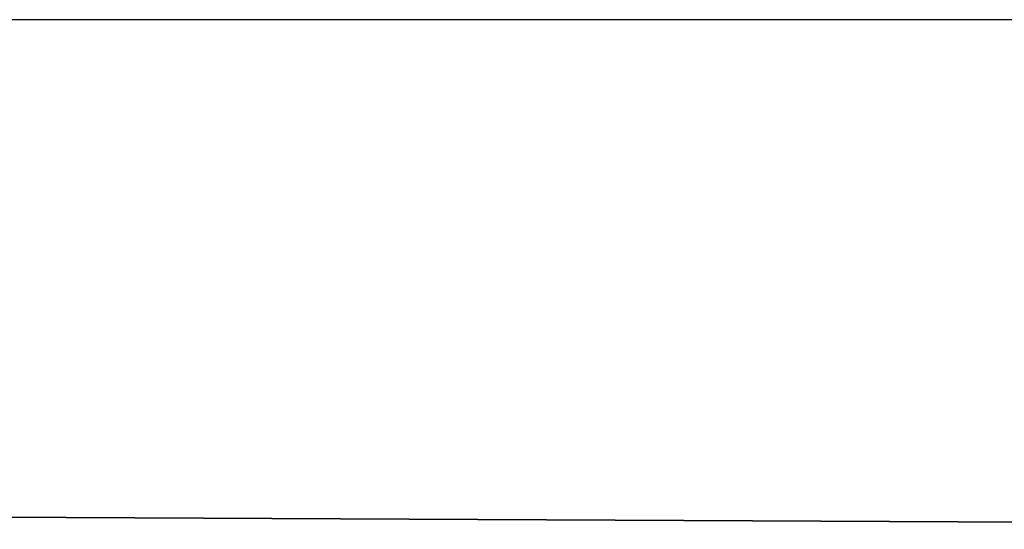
# Model space of a CAD drawing. Header units: metres. Extents: x 391.1 to 427.5, y 12.8 to 28.4.
# Tile 45 of 149: x 401.794 to 401.996, y 28.124 to 28.228. Entities that reach past the tile are written whole.
import ezdxf

# ---------------------------------------------------------------- set-up
doc = ezdxf.new("R2010")
doc.units = ezdxf.units.M
doc.layers.add('01_SUELOS', color=7, linetype='Continuous', lineweight=25, true_color=0x007f00)
doc.layers.add('A-WALL-____-MCUT', color=7, linetype='Continuous', lineweight=25)
doc.layers.add('A-WALL-____-OTLN', color=7, linetype='Continuous', lineweight=25)

# ---------------------------------------------------------------- blocks, each defined once
blk = doc.blocks.new('Family - LONDR55-XX_ZZ-ARQ-CAA-M3D-Londres55-152374-03_TEL_P0A')
at = {"layer": '01_SUELOS', "color": 9, "true_color": 0xaad4aa}
for p, q in [((1.8984, 2.19306), (0, 2.20277)), ((0, 2.20277), (1.8984, 2.19306))]:
    blk.add_line(p, q, dxfattribs=at)
blk = doc.blocks.new('Family - Evans PA-152638-03_TEL_P0A')
at = {"layer": 'A-WALL-____-MCUT', "color": 253, "true_color": 0xaaaaaa}
blk.add_line((0, 0), (1.7984, 0), dxfattribs=at)
at = {"layer": 'A-WALL-____-OTLN', "color": 253, "true_color": 0xaaaaaa}
blk.add_line((0, 0), (1.7984, 0), dxfattribs=at)
at = {"layer": 'A-WALL-____-OTLN', "color": 253, "lineweight": 18, "true_color": 0xaaaaaa}
blk.add_line((0, 0), (1.7984, 0), dxfattribs=at)
blk = doc.blocks.new('LONDR55-XX_ZZ-ARQ-CAA-M3D-Londres55_ifc-1-03_TEL_P0A')
at = {"layer": '01_SUELOS', "color": 253, "lineweight": 18, "true_color": 0xaaaaaa}
blk.add_blockref('Family - LONDR55-XX_ZZ-ARQ-CAA-M3D-Londres55-152374-03_TEL_P0A', (401.35874, 25.92572), dxfattribs=at)
at = {"layer": 'A-WALL-____-OTLN', "color": 253, "lineweight": 18, "true_color": 0xaaaaaa, "rotation": 180}
blk.add_blockref('Family - Evans PA-152638-03_TEL_P0A', (403.25714, 28.22825), dxfattribs=at)

msp = doc.modelspace()

# ---------------------------------------------------------------- block references
at = {"lineweight": 5}
msp.add_blockref('LONDR55-XX_ZZ-ARQ-CAA-M3D-Londres55_ifc-1-03_TEL_P0A', (0, 0), dxfattribs=at)

doc.saveas('drawing.dxf')
